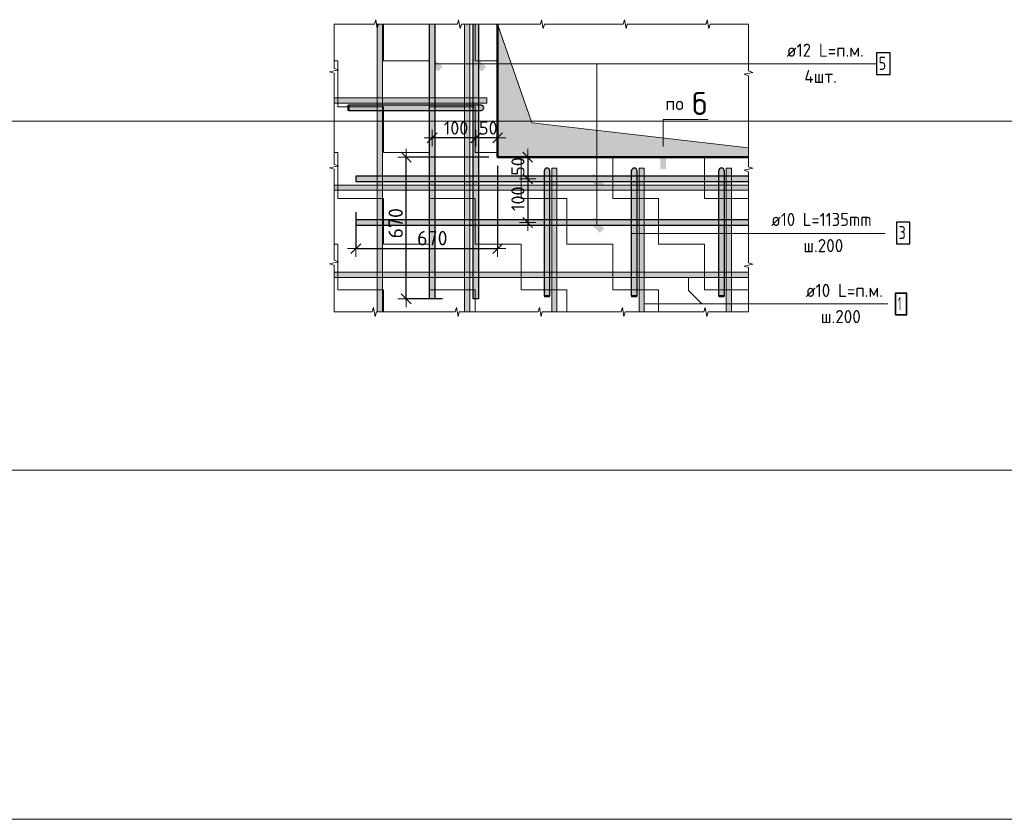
# Model space of a CAD drawing. Header units: metres. Extents: x -38 to 107, y -15 to 21.
# Tile 82 of 89: x 73.09 to 75.34, y 6.87 to 8.7. Entities that reach past the tile are written whole.
import ezdxf

# ---------------------------------------------------------------- set-up
doc = ezdxf.new("R2010")
doc.units = ezdxf.units.M
doc.header["$PDMODE"] = 65
doc.layers.add('XR$4$_3898', color=7, linetype='Continuous')
for name, color, linetype, lineweight in [('XR$4$Арм. стержнями нижней зоны', 180, 'Continuous', 35), ('XR$4$Арм.стержн. Арматура края', 96, 'Continuous', 35), ('XR$4$Арм.стержн. Доп. арматура', 180, 'Continuous', 35), ('XR$4$Размерная линия_ общее', 7, 'Continuous', 13)]:
    doc.layers.add(name, color=color, linetype=linetype, lineweight=lineweight)
doc.styles.add('ISOCPEUR', font='txt')
doc.dimstyles.new('DIMSTYLE_12', dxfattribs={"dimtxt": 0.033, "dimasz": 0.0375, "dimexe": 0, "dimexo": 0, "dimgap": 0.0165, "dimtad": 2, "dimdec": 0, "dimlfac": 1000, "dimrnd": 1, "dimzin": 12, "dimdsep": 46, "dimtxsty": 'ISOCPEUR', "dimblk1": 'ALL_ML_STRICH', "dimblk2": 'ALL_ML_STRICH', "dimsah": 1, "dimcen": 0, "dimclrd": 7, "dimclre": 256, "dimclrt": 7, "dimadec": 0, "dimazin": 0, "dimtfac": 1, "dimtdec": 0, "dimtix": 1, "dimtmove": 2, "dimatfit": 3, "dimfxl": 0, "dimtzin": 0, "dimlwd": 0, "dimlwe": -3, "dimarcsym": 0})
doc.dimstyles.new('DIMSTYLE_21', dxfattribs={"dimtxt": 0.03, "dimasz": 0.0375, "dimexe": 0, "dimexo": 1e-06, "dimgap": 0.015, "dimtad": 2, "dimdec": 0, "dimlfac": 1000, "dimrnd": 1, "dimzin": 12, "dimdsep": 46, "dimtxsty": 'ISOCPEUR', "dimblk1": 'ALL_ML_STRICH', "dimblk2": 'ALL_ML_STRICH', "dimsah": 1, "dimcen": 0, "dimse1": 1, "dimse2": 1, "dimclrd": 7, "dimclre": 256, "dimclrt": 7, "dimadec": 0, "dimazin": 0, "dimtfac": 1, "dimtdec": 0, "dimtix": 1, "dimtmove": 2, "dimatfit": 3, "dimfxl": 0, "dimtvp": 1.2, "dimtzin": 0, "dimlwd": 0, "dimlwe": -3, "dimarcsym": 0})
doc.dimstyles.new('DIMSTYLE_22', dxfattribs={"dimtxt": 0.03, "dimasz": 0.0375, "dimexe": 0, "dimexo": 1e-06, "dimgap": 0.015, "dimtad": 2, "dimdec": 0, "dimlfac": 1000, "dimrnd": 1, "dimzin": 12, "dimdsep": 46, "dimtxsty": 'ISOCPEUR', "dimblk1": 'ALL_ML_STRICH', "dimblk2": 'ALL_ML_STRICH', "dimsah": 1, "dimcen": 0, "dimse1": 1, "dimse2": 1, "dimclrd": 7, "dimclre": 256, "dimclrt": 7, "dimadec": 0, "dimazin": 0, "dimtfac": 1, "dimtdec": 0, "dimtix": 1, "dimtmove": 2, "dimatfit": 3, "dimfxl": 0, "dimtzin": 0, "dimlwd": 0, "dimlwe": -3, "dimarcsym": 0})
doc.dimstyles.new('DIMSTYLE_23', dxfattribs={"dimtxt": 0.03, "dimasz": 0.0375, "dimexe": 0, "dimexo": 1e-06, "dimgap": 0.015, "dimtad": 2, "dimdec": 0, "dimlfac": 1000, "dimrnd": 1, "dimzin": 12, "dimdsep": 46, "dimtxsty": 'ISOCPEUR', "dimblk1": 'ALL_ML_STRICH', "dimblk2": 'ALL_ML_STRICH', "dimsah": 1, "dimcen": 0, "dimse1": 1, "dimse2": 1, "dimclrd": 7, "dimclre": 256, "dimclrt": 7, "dimadec": 0, "dimazin": 0, "dimtfac": 1, "dimtdec": 0, "dimtix": 1, "dimtmove": 2, "dimatfit": 3, "dimfxl": 0, "dimtvp": 1.2, "dimtzin": 0, "dimlwd": 0, "dimlwe": -3, "dimarcsym": 0})
doc.dimstyles.new('DIMSTYLE_24', dxfattribs={"dimtxt": 0.03, "dimasz": 0.0375, "dimexe": 0, "dimexo": 1e-06, "dimgap": 0.015, "dimtad": 2, "dimdec": 0, "dimlfac": 1000, "dimrnd": 1, "dimzin": 12, "dimdsep": 46, "dimtxsty": 'ISOCPEUR', "dimblk1": 'ALL_ML_STRICH', "dimblk2": 'ALL_ML_STRICH', "dimsah": 1, "dimcen": 0, "dimse1": 1, "dimse2": 1, "dimclrd": 7, "dimclre": 256, "dimclrt": 7, "dimadec": 0, "dimazin": 0, "dimtfac": 1, "dimtdec": 0, "dimtix": 1, "dimtmove": 2, "dimatfit": 3, "dimfxl": 0, "dimtzin": 0, "dimlwd": 0, "dimlwe": -3, "dimarcsym": 0})

# ---------------------------------------------------------------- blocks, each defined once
blk = doc.blocks.new('СЛОЖНЫЙ_ОБЪЕКТ_12')
at = {"linetype": 'Continuous', "lineweight": 13, "transparency": 33554687}
blk.add_hatch(color=7, dxfattribs=at).paths.add_polyline_path([(74.1174, 8.0346), (74.1174, 8.6946), (74.1054, 8.6946), (74.1054, 8.0346)])
at = {"color": 7, "linetype": 'Continuous', "lineweight": 13, "transparency": 33554687}
blk.add_lwpolyline([(74.1174, 8.0346), (74.1174, 8.6946), (74.1054, 8.6946), (74.1054, 8.0346), (74.1174, 8.0346)], close=True, dxfattribs=at)
blk = doc.blocks.new('СЛОЖНЫЙ_ОБЪЕКТ_13')
at = {"linetype": 'Continuous', "lineweight": 13, "transparency": 33554687}
blk.add_hatch(color=7, dxfattribs=at).paths.add_polyline_path([(73.9174, 8.0346), (73.9174, 8.6946), (73.9054, 8.6946), (73.9054, 8.0346)])
at = {"color": 7, "linetype": 'Continuous', "lineweight": 13, "transparency": 33554687}
blk.add_lwpolyline([(73.9174, 8.0346), (73.9174, 8.6946), (73.9054, 8.6946), (73.9054, 8.0346), (73.9174, 8.0346)], close=True, dxfattribs=at)
blk = doc.blocks.new('ЭЛЕМЕНТ_УЗОРА_6')
at = {"color": 7, "linetype": 'Continuous', "lineweight": 13, "transparency": 33554687}
for p, q in [((73.8064, 8.6946), (73.8064, 8.6946)), ((74.7564, 8.6946), (74.7564, 8.6946)), ((73.8064, 8.0346), (73.8064, 8.0346)), ((74.7564, 8.0346), (74.7564, 8.0346)), ((74.7564, 8.0346), (74.7564, 8.0346))]:
    blk.add_line(p, q, dxfattribs=at)
for points in [[(73.8064, 8.4746), (73.8064, 8.5822), (73.7964, 8.5853), (73.8164, 8.5894), (73.8064, 8.593), (73.8064, 8.6946), (73.8064, 8.6946)], [(73.8064, 8.6946), (73.8993, 8.6946), (73.9019, 8.7046), (73.9056, 8.6846), (73.9086, 8.6946), (73.9964, 8.6946)], [(73.9964, 8.6946), (74.0893, 8.6946), (74.0919, 8.7046), (74.0956, 8.6846), (74.0986, 8.6946), (74.1864, 8.6946)], [(74.1864, 8.6946), (74.2793, 8.6946), (74.2819, 8.7046), (74.2856, 8.6846), (74.2886, 8.6946), (74.3764, 8.6946)], [(74.3764, 8.6946), (74.4693, 8.6946), (74.4719, 8.7046), (74.4756, 8.6846), (74.4786, 8.6946), (74.5664, 8.6946)], [(74.5664, 8.6946), (74.6593, 8.6946), (74.6619, 8.7046), (74.6656, 8.6846), (74.6686, 8.6946), (74.7564, 8.6946)], [(74.7564, 8.6946), (74.7564, 8.6946), (74.7564, 8.587), (74.7664, 8.5839), (74.7464, 8.5798), (74.7564, 8.5762), (74.7564, 8.4746)], [(73.8064, 8.2546), (73.8064, 8.3622), (73.7964, 8.3653), (73.8164, 8.3694), (73.8064, 8.373), (73.8064, 8.4746)], [(74.7564, 8.4746), (74.7564, 8.367), (74.7664, 8.3639), (74.7464, 8.3598), (74.7564, 8.3562), (74.7564, 8.2546)], [(73.8064, 8.0346), (73.8064, 8.0346), (73.8064, 8.1422), (73.7964, 8.1453), (73.8164, 8.1494), (73.8064, 8.153), (73.8064, 8.2546)], [(74.7564, 8.2546), (74.7564, 8.147), (74.7664, 8.1439), (74.7464, 8.1398), (74.7564, 8.1362), (74.7564, 8.0346)], [(73.9964, 8.0346), (73.9035, 8.0346), (73.9008, 8.0246), (73.8972, 8.0446), (73.8942, 8.0346), (73.8064, 8.0346)], [(74.1864, 8.0346), (74.0935, 8.0346), (74.0908, 8.0246), (74.0872, 8.0446), (74.0842, 8.0346), (73.9964, 8.0346)], [(74.3764, 8.0346), (74.2835, 8.0346), (74.2808, 8.0246), (74.2772, 8.0446), (74.2742, 8.0346), (74.1864, 8.0346)], [(74.5664, 8.0346), (74.4735, 8.0346), (74.4708, 8.0246), (74.4672, 8.0446), (74.4642, 8.0346), (74.3764, 8.0346)], [(74.7564, 8.0346), (74.6635, 8.0346), (74.6608, 8.0246), (74.6572, 8.0446), (74.6542, 8.0346), (74.5664, 8.0346)]]:
    blk.add_lwpolyline(points, dxfattribs=at)
blk = doc.blocks.new('СЛОЖНЫЙ_ОБЪЕКТ_14')
at = {"linetype": 'Continuous', "lineweight": 13, "transparency": 33554687}
blk.add_hatch(color=7, dxfattribs=at).paths.add_polyline_path([(73.8064, 8.3256), (74.7564, 8.3256), (74.7564, 8.3136), (73.8064, 8.3136)], flags=16)
at = {"color": 7, "linetype": 'Continuous', "lineweight": 13, "transparency": 33554687}
blk.add_lwpolyline([(73.8064, 8.3256), (74.7564, 8.3256), (74.7564, 8.3136), (73.8064, 8.3136), (73.8064, 8.3256)], close=True, dxfattribs=at)
blk = doc.blocks.new('СЛОЖНЫЙ_ОБЪЕКТ_15')
at = {"linetype": 'Continuous', "lineweight": 13, "transparency": 33554687}
blk.add_hatch(color=7, dxfattribs=at).paths.add_polyline_path([(73.8064, 8.1256), (74.7564, 8.1256), (74.7564, 8.1136), (73.8064, 8.1136)], flags=16)
at = {"color": 7, "linetype": 'Continuous', "lineweight": 13, "transparency": 33554687}
blk.add_lwpolyline([(73.8064, 8.1256), (74.7564, 8.1256), (74.7564, 8.1136), (73.8064, 8.1136), (73.8064, 8.1256)], close=True, dxfattribs=at)
blk = doc.blocks.new('СЛОЖНЫЙ_ОБЪЕКТ_16')
at = {"linetype": 'Continuous', "lineweight": 25, "transparency": 33554687}
blk.add_hatch(color=8, dxfattribs=at).paths.add_polyline_path([(73.8564, 8.3336), (74.7564, 8.3336), (74.7564, 8.3456), (73.8564, 8.3456)])
at = {"color": 7, "linetype": 'Continuous', "lineweight": 25, "transparency": 33554687}
blk.add_line((73.8564, 8.3336), (74.7564, 8.3336), dxfattribs=at)
blk.add_lwpolyline([(74.7564, 8.3456), (73.8564, 8.3456), (73.8564, 8.3336)], dxfattribs=at)
blk = doc.blocks.new('СЛОЖНЫЙ_ОБЪЕКТ_17')
at = {"linetype": 'Continuous', "lineweight": 25, "true_color": 0x5f5f5f, "transparency": 33554687}
blk.add_hatch(color=251, dxfattribs=at).paths.add_polyline_path([(74.1254, 8.0646), (74.1254, 8.6946), (74.1374, 8.6946), (74.1374, 8.0646)], flags=16)
at = {"color": 7, "linetype": 'Continuous', "lineweight": 25, "transparency": 33554687}
blk.add_line((74.1254, 8.0646), (74.1254, 8.6946), dxfattribs=at)
blk.add_lwpolyline([(74.1374, 8.6946), (74.1374, 8.0646), (74.1254, 8.0646)], dxfattribs=at)
blk = doc.blocks.new('СЛОЖНЫЙ_ОБЪЕКТ_18')
at = {"linetype": 'Continuous', "lineweight": 13, "true_color": 0xc5c5c5, "transparency": 33554687}
for points in [[(73.8404, 8.4966), (73.8404, 8.5086), (73.8384, 8.5086), (73.8384, 8.4966)], [(74.1458, 8.4971), (74.1469, 8.4977), (74.1478, 8.4986), (74.1486, 8.4996), (74.1491, 8.5007), (74.1493, 8.502), (74.1493, 8.5032), (74.1491, 8.5045), (74.1486, 8.5056), (74.1478, 8.5066), (74.1469, 8.5075), (74.1458, 8.5081), (74.1446, 8.5085), (74.1434, 8.5086), (73.8404, 8.5086), (73.8404, 8.4966), (74.1434, 8.4966), (74.1446, 8.4967)]]:
    blk.add_hatch(color=9, dxfattribs=at).paths.add_polyline_path(points)
at = {"color": 7, "linetype": 'Continuous', "lineweight": 13, "transparency": 33554687}
blk.add_lwpolyline([(73.8404, 8.4966), (73.8404, 8.5086), (73.8384, 8.5086), (73.8384, 8.4966), (73.8404, 8.4966)], close=True, dxfattribs=at)
at = {"color": 7, "linetype": 'Continuous', "lineweight": 25, "transparency": 33554687}
blk.add_lwpolyline([(74.1434, 8.5086), (73.8404, 8.5086), (73.8404, 8.4966), (74.1434, 8.4966)], dxfattribs=at)
blk.add_arc((74.1434, 8.5026), 0.006, 270, 90, dxfattribs=at)
blk = doc.blocks.new('СЛОЖНЫЙ_ОБЪЕКТ_19')
at = {"linetype": 'Continuous', "lineweight": 13, "transparency": 33554687}
blk.add_hatch(color=7, dxfattribs=at).paths.add_polyline_path([(73.8064, 8.5256), (74.1564, 8.5256), (74.1564, 8.5136), (73.8064, 8.5136)], flags=16)
at = {"color": 7, "linetype": 'Continuous', "lineweight": 13, "transparency": 33554687}
blk.add_lwpolyline([(73.8064, 8.5256), (74.1564, 8.5256), (74.1564, 8.5136), (73.8064, 8.5136), (73.8064, 8.5256)], close=True, dxfattribs=at)
blk = doc.blocks.new('СЛОЖНЫЙ_ОБЪЕКТ_20')
at = {"linetype": 'Continuous', "lineweight": 13, "true_color": 0xc5c5c5, "transparency": 33554687}
for points in [[(74.2889, 8.361), (74.2895, 8.3621), (74.2904, 8.3631), (74.2914, 8.3638), (74.2925, 8.3643), (74.2938, 8.3646), (74.295, 8.3646), (74.2962, 8.3643), (74.2974, 8.3638), (74.2984, 8.3631), (74.2992, 8.3621), (74.2999, 8.361), (74.3002, 8.3598), (74.3004, 8.3586), (74.3004, 8.0716), (74.2884, 8.0716), (74.2884, 8.3586), (74.2885, 8.3598)], [(74.2884, 8.0716), (74.3004, 8.0716), (74.3004, 8.0696), (74.2884, 8.0696)]]:
    blk.add_hatch(color=9, dxfattribs=at).paths.add_polyline_path(points, flags=16)
at = {"color": 7, "linetype": 'Continuous', "lineweight": 25, "transparency": 33554687}
blk.add_lwpolyline([(74.3004, 8.3586), (74.3004, 8.0716), (74.2884, 8.0716), (74.2884, 8.3586)], dxfattribs=at)
at = {"color": 7, "linetype": 'Continuous', "lineweight": 13, "transparency": 33554687}
blk.add_lwpolyline([(74.2884, 8.0716), (74.3004, 8.0716), (74.3004, 8.0696), (74.2884, 8.0696), (74.2884, 8.0716)], close=True, dxfattribs=at)
at = {"color": 7, "linetype": 'Continuous', "lineweight": 25, "transparency": 33554687}
blk.add_arc((74.2944, 8.3586), 0.006, 0, 180, dxfattribs=at)
blk = doc.blocks.new('СЛОЖНЫЙ_ОБЪЕКТ_21')
at = {"linetype": 'Continuous', "lineweight": 13, "true_color": 0xc5c5c5, "transparency": 33554687}
for points in [[(74.4889, 8.361), (74.4895, 8.3621), (74.4904, 8.3631), (74.4914, 8.3638), (74.4925, 8.3643), (74.4938, 8.3646), (74.495, 8.3646), (74.4962, 8.3643), (74.4974, 8.3638), (74.4984, 8.3631), (74.4992, 8.3621), (74.4999, 8.361), (74.5002, 8.3598), (74.5004, 8.3586), (74.5004, 8.0716), (74.4884, 8.0716), (74.4884, 8.3586), (74.4885, 8.3598)], [(74.4884, 8.0716), (74.5004, 8.0716), (74.5004, 8.0696), (74.4884, 8.0696)]]:
    blk.add_hatch(color=9, dxfattribs=at).paths.add_polyline_path(points, flags=16)
at = {"color": 7, "linetype": 'Continuous', "lineweight": 25, "transparency": 33554687}
blk.add_lwpolyline([(74.5004, 8.3586), (74.5004, 8.0716), (74.4884, 8.0716), (74.4884, 8.3586)], dxfattribs=at)
at = {"color": 7, "linetype": 'Continuous', "lineweight": 13, "transparency": 33554687}
blk.add_lwpolyline([(74.4884, 8.0716), (74.5004, 8.0716), (74.5004, 8.0696), (74.4884, 8.0696), (74.4884, 8.0716)], close=True, dxfattribs=at)
at = {"color": 7, "linetype": 'Continuous', "lineweight": 25, "transparency": 33554687}
blk.add_arc((74.4944, 8.3586), 0.006, 0, 180, dxfattribs=at)
blk = doc.blocks.new('СЛОЖНЫЙ_ОБЪЕКТ_22')
at = {"linetype": 'Continuous', "lineweight": 13, "transparency": 33554687}
blk.add_hatch(color=7, dxfattribs=at).paths.add_polyline_path([(74.3174, 8.0346), (74.3174, 8.3646), (74.3054, 8.3646), (74.3054, 8.0346)])
at = {"color": 7, "linetype": 'Continuous', "lineweight": 13, "transparency": 33554687}
blk.add_lwpolyline([(74.3174, 8.0346), (74.3174, 8.3646), (74.3054, 8.3646), (74.3054, 8.0346), (74.3174, 8.0346)], close=True, dxfattribs=at)
blk = doc.blocks.new('СЛОЖНЫЙ_ОБЪЕКТ_23')
at = {"linetype": 'Continuous', "lineweight": 13, "transparency": 33554687}
blk.add_hatch(color=7, dxfattribs=at).paths.add_polyline_path([(74.5174, 8.0346), (74.5174, 8.3646), (74.5054, 8.3646), (74.5054, 8.0346)])
at = {"color": 7, "linetype": 'Continuous', "lineweight": 13, "transparency": 33554687}
blk.add_lwpolyline([(74.5174, 8.0346), (74.5174, 8.3646), (74.5054, 8.3646), (74.5054, 8.0346), (74.5174, 8.0346)], close=True, dxfattribs=at)
blk = doc.blocks.new('СЛОЖНЫЙ_ОБЪЕКТ_24')
at = {"linetype": 'Continuous', "lineweight": 13, "true_color": 0xc5c5c5, "transparency": 33554687}
for points in [[(74.6889, 8.361), (74.6895, 8.3621), (74.6904, 8.3631), (74.6914, 8.3638), (74.6925, 8.3643), (74.6938, 8.3646), (74.695, 8.3646), (74.6962, 8.3643), (74.6974, 8.3638), (74.6984, 8.3631), (74.6992, 8.3621), (74.6999, 8.361), (74.7002, 8.3598), (74.7004, 8.3586), (74.7004, 8.0716), (74.6884, 8.0716), (74.6884, 8.3586), (74.6885, 8.3598)], [(74.6884, 8.0716), (74.7004, 8.0716), (74.7004, 8.0696), (74.6884, 8.0696)]]:
    blk.add_hatch(color=9, dxfattribs=at).paths.add_polyline_path(points, flags=16)
at = {"color": 7, "linetype": 'Continuous', "lineweight": 25, "transparency": 33554687}
blk.add_lwpolyline([(74.7004, 8.3586), (74.7004, 8.0716), (74.6884, 8.0716), (74.6884, 8.3586)], dxfattribs=at)
at = {"color": 7, "linetype": 'Continuous', "lineweight": 13, "transparency": 33554687}
blk.add_lwpolyline([(74.6884, 8.0716), (74.7004, 8.0716), (74.7004, 8.0696), (74.6884, 8.0696), (74.6884, 8.0716)], close=True, dxfattribs=at)
at = {"color": 7, "linetype": 'Continuous', "lineweight": 25, "transparency": 33554687}
blk.add_arc((74.6944, 8.3586), 0.006, 0, 180, dxfattribs=at)
blk = doc.blocks.new('СЛОЖНЫЙ_ОБЪЕКТ_25')
at = {"linetype": 'Continuous', "lineweight": 13, "transparency": 33554687}
blk.add_hatch(color=7, dxfattribs=at).paths.add_polyline_path([(74.7174, 8.0346), (74.7174, 8.3646), (74.7054, 8.3646), (74.7054, 8.0346)])
at = {"color": 7, "linetype": 'Continuous', "lineweight": 13, "transparency": 33554687}
blk.add_lwpolyline([(74.7174, 8.0346), (74.7174, 8.3646), (74.7054, 8.3646), (74.7054, 8.0346), (74.7174, 8.0346)], close=True, dxfattribs=at)
blk = doc.blocks.new('СЛОЖНЫЙ_ОБЪЕКТ_26')
at = {"linetype": 'Continuous', "lineweight": 25, "true_color": 0x5f5f5f, "transparency": 33554687}
blk.add_hatch(color=251, dxfattribs=at).paths.add_polyline_path([(74.0254, 8.0646), (74.0254, 8.6946), (74.0374, 8.6946), (74.0374, 8.0646)], flags=16)
at = {"color": 7, "linetype": 'Continuous', "lineweight": 25, "transparency": 33554687}
blk.add_line((74.0254, 8.0646), (74.0254, 8.6946), dxfattribs=at)
blk.add_lwpolyline([(74.0374, 8.6946), (74.0374, 8.0646), (74.0254, 8.0646)], dxfattribs=at)
blk = doc.blocks.new('СЛОЖНЫЙ_ОБЪЕКТ_27')
at = {"linetype": 'Continuous', "lineweight": 25, "transparency": 33554687}
blk.add_hatch(color=8, dxfattribs=at).paths.add_polyline_path([(73.8564, 8.2336), (74.7564, 8.2336), (74.7564, 8.2456), (73.8564, 8.2456)])
at = {"color": 7, "linetype": 'Continuous', "lineweight": 25, "transparency": 33554687}
blk.add_line((73.8564, 8.2336), (74.7564, 8.2336), dxfattribs=at)
blk.add_lwpolyline([(74.7564, 8.2456), (73.8564, 8.2456), (73.8564, 8.2336)], dxfattribs=at)
blk = doc.blocks.new('ALL_ML_STRICH')
at = {"color": 0, "linetype": 'ByBlock', "lineweight": -2}
for p, q in [((-1, 0), (0.5, 0)), ((-0.3, -0.3), (0.3, 0.3)), ((0, -0.5), (0, 0.5))]:
    blk.add_line(p, q, dxfattribs=at)
blk = doc.blocks.new('*D487')
at = {"layer": 'DEFPOINTS', "color": 7, "linetype": 'Continuous', "lineweight": 13, "transparency": 33554687}
for p in [(74.2236, 8.3896), (74.2503, 8.3896), (74.2214, 8.3396)]:
    blk.add_point(p, dxfattribs=at)
at = {"layer": 'XR$4$Размерная линия_ общее', "color": 7, "linetype": 'Continuous', "lineweight": -2, "transparency": 33554687}
blk.add_line((74.2503, 8.3896), (74.2503, 8.3396), dxfattribs=at)
at = {"layer": 'XR$4$Размерная линия_ общее', "color": 7, "linetype": 'Continuous', "lineweight": 13, "transparency": 33554687, "xscale": 0.0375, "yscale": 0.0375, "zscale": 0.0375}
for p, rotation in [((74.2503, 8.3896), 90), ((74.2503, 8.3396), 270)]:
    blk.add_blockref('ALL_ML_STRICH', p, dxfattribs=dict(at, rotation=rotation))
at = {"layer": 'XR$4$Размерная линия_ общее', "color": 7, "linetype": 'Continuous', "lineweight": 13, "transparency": 33554687, "insert": (74.2278, 8.3682), "char_height": 0.03, "width": 0.06, "attachment_point": 5, "rotation": 90, "style": 'ISOCPEUR'}
blk.add_mtext('\\A1;{50}', dxfattribs=at)
blk = doc.blocks.new('*D488')
at = {"layer": 'DEFPOINTS', "color": 7, "linetype": 'Continuous', "lineweight": 13, "transparency": 33554687}
for p in [(74.2214, 8.3396), (74.2503, 8.3396), (74.2236, 8.2396)]:
    blk.add_point(p, dxfattribs=at)
at = {"layer": 'XR$4$Размерная линия_ общее', "color": 7, "linetype": 'Continuous', "lineweight": -2, "transparency": 33554687}
blk.add_line((74.2503, 8.3396), (74.2503, 8.2396), dxfattribs=at)
at = {"layer": 'XR$4$Размерная линия_ общее', "color": 7, "linetype": 'Continuous', "lineweight": 13, "transparency": 33554687, "xscale": 0.0375, "yscale": 0.0375, "zscale": 0.0375}
for p, rotation in [((74.2503, 8.3396), 90), ((74.2503, 8.2396), 270)]:
    blk.add_blockref('ALL_ML_STRICH', p, dxfattribs=dict(at, rotation=rotation))
at = {"layer": 'XR$4$Размерная линия_ общее', "color": 7, "linetype": 'Continuous', "lineweight": 13, "transparency": 33554687, "insert": (74.2278, 8.2941), "char_height": 0.03, "width": 0.09, "attachment_point": 5, "rotation": 90, "style": 'ISOCPEUR'}
blk.add_mtext('\\A1;{100}', dxfattribs=at)
blk = doc.blocks.new('*D489')
at = {"layer": 'DEFPOINTS', "color": 7, "linetype": 'Continuous', "lineweight": 13, "transparency": 33554687}
for p in [(74.1314, 8.4706), (74.1814, 8.4729), (74.1814, 8.4337)]:
    blk.add_point(p, dxfattribs=at)
at = {"layer": 'XR$4$Размерная линия_ общее', "color": 7, "linetype": 'Continuous', "lineweight": -2, "transparency": 33554687}
blk.add_line((74.1814, 8.4337), (74.1314, 8.4337), dxfattribs=at)
at = {"layer": 'XR$4$Размерная линия_ общее', "color": 7, "linetype": 'Continuous', "lineweight": 13, "transparency": 33554687, "xscale": 0.0375, "yscale": 0.0375, "zscale": 0.0375}
for p, rotation in [((74.1314, 8.4337), 180), ((74.1814, 8.4337), 360)]:
    blk.add_blockref('ALL_ML_STRICH', p, dxfattribs=dict(at, rotation=rotation))
at = {"layer": 'XR$4$Размерная линия_ общее', "color": 7, "linetype": 'Continuous', "lineweight": 13, "transparency": 33554687, "insert": (74.16, 8.4562), "char_height": 0.03, "width": 0.06, "attachment_point": 5, "style": 'ISOCPEUR'}
blk.add_mtext('\\A1;{50}', dxfattribs=at)
blk = doc.blocks.new('*D490')
at = {"layer": 'DEFPOINTS', "color": 7, "linetype": 'Continuous', "lineweight": 13, "transparency": 33554687}
for p in [(74.0314, 8.4695), (74.1314, 8.4706), (74.1314, 8.4337)]:
    blk.add_point(p, dxfattribs=at)
at = {"layer": 'XR$4$Размерная линия_ общее', "color": 7, "linetype": 'Continuous', "lineweight": -2, "transparency": 33554687}
blk.add_line((74.1314, 8.4337), (74.0314, 8.4337), dxfattribs=at)
at = {"layer": 'XR$4$Размерная линия_ общее', "color": 7, "linetype": 'Continuous', "lineweight": 13, "transparency": 33554687, "xscale": 0.0375, "yscale": 0.0375, "zscale": 0.0375}
for p, rotation in [((74.0314, 8.4337), 180), ((74.1314, 8.4337), 360)]:
    blk.add_blockref('ALL_ML_STRICH', p, dxfattribs=dict(at, rotation=rotation))
at = {"layer": 'XR$4$Размерная линия_ общее', "color": 7, "linetype": 'Continuous', "lineweight": 13, "transparency": 33554687, "insert": (74.0859, 8.4562), "char_height": 0.03, "width": 0.09, "attachment_point": 5, "style": 'ISOCPEUR'}
blk.add_mtext('\\A1;{100}', dxfattribs=at)
blk = doc.blocks.new('*D521')
at = {"layer": 'DEFPOINTS', "color": 7, "linetype": 'Continuous', "lineweight": 13, "transparency": 33554687}
for p in [(74.1814, 8.3896), (73.9717, 8.0646), (74.0754, 8.0646)]:
    blk.add_point(p, dxfattribs=at)
at = {"layer": 'XR$4$Размерная линия_ общее', "color": 253, "linetype": 'Continuous', "lineweight": -2, "true_color": 0xa0a0a0, "transparency": 33554687}
for p, q in [((74.1614, 8.3896), (73.9717, 8.3896)), ((74.0554, 8.0646), (73.9717, 8.0646))]:
    blk.add_line(p, q, dxfattribs=at)
at = {"layer": 'XR$4$Размерная линия_ общее', "color": 7, "linetype": 'Continuous', "lineweight": -2, "transparency": 33554687}
blk.add_line((73.9717, 8.0646), (73.9717, 8.3896), dxfattribs=at)
at = {"layer": 'XR$4$Размерная линия_ общее', "color": 7, "linetype": 'Continuous', "lineweight": 13, "transparency": 33554687, "xscale": 0.0375, "yscale": 0.0375, "zscale": 0.0375}
for p, rotation in [((73.9717, 8.3896), 90), ((73.9717, 8.0646), 270)]:
    blk.add_blockref('ALL_ML_STRICH', p, dxfattribs=dict(at, rotation=rotation))
at = {"layer": 'XR$4$Размерная линия_ общее', "color": 7, "linetype": 'Continuous', "lineweight": 13, "transparency": 33554687, "insert": (73.9312, 8.2031), "char_height": 0.033, "width": 0.00165, "attachment_point": 1, "rotation": 90, "line_spacing_factor": 0.60241, "style": 'ISOCPEUR'}
blk.add_mtext('670', dxfattribs=at)
blk = doc.blocks.new('*D522')
at = {"layer": 'DEFPOINTS', "color": 7, "linetype": 'Continuous', "lineweight": 13, "transparency": 33554687}
for p in [(74.1814, 8.3896), (73.8564, 8.2836), (73.8564, 8.1799)]:
    blk.add_point(p, dxfattribs=at)
at = {"layer": 'XR$4$Размерная линия_ общее', "color": 253, "linetype": 'Continuous', "lineweight": -2, "true_color": 0xa0a0a0, "transparency": 33554687}
for p, q in [((74.1814, 8.3696), (74.1814, 8.1799)), ((73.8564, 8.2636), (73.8564, 8.1799))]:
    blk.add_line(p, q, dxfattribs=at)
at = {"layer": 'XR$4$Размерная линия_ общее', "color": 7, "linetype": 'Continuous', "lineweight": -2, "transparency": 33554687}
blk.add_line((73.8564, 8.1799), (74.1814, 8.1799), dxfattribs=at)
at = {"layer": 'XR$4$Размерная линия_ общее', "color": 7, "linetype": 'Continuous', "lineweight": 13, "transparency": 33554687, "xscale": 0.0375, "yscale": 0.0375, "zscale": 0.0375, "rotation": 180}
blk.add_blockref('ALL_ML_STRICH', (73.8564, 8.1799), dxfattribs=at)
at = {"layer": 'XR$4$Размерная линия_ общее', "color": 7, "linetype": 'Continuous', "lineweight": 13, "transparency": 33554687, "xscale": 0.0375, "yscale": 0.0375, "zscale": 0.0375}
blk.add_blockref('ALL_ML_STRICH', (74.1814, 8.1799), dxfattribs=at)
at = {"layer": 'XR$4$Размерная линия_ общее', "color": 7, "linetype": 'Continuous', "lineweight": 13, "transparency": 33554687, "insert": (73.9969, 8.2204), "char_height": 0.033, "width": 0.00165, "attachment_point": 1, "line_spacing_factor": 0.60241, "style": 'ISOCPEUR'}
blk.add_mtext('670', dxfattribs=at)

msp = doc.modelspace()

# ---------------------------------------------------------------- hatches: boundary and pattern name
at = {"linetype": 'Continuous', "lineweight": 13, "transparency": 33554687}
h = msp.add_hatch(dxfattribs=at)
h.set_pattern_fill('____', scale=0.105, style=0, pattern_type=2)
h.set_pattern_definition([(0, (0.21, 0.21), (0.105, 0.105), [0.105, -0.105]), (90, (0.21, 0.21), (-0.105, 0.105), [0.105, -0.105])])
h.paths.add_polyline_path([(73.8064, 8.6946), (73.8064, 8.0346), (74.7564, 8.0346), (74.7564, 8.3896), (74.1814, 8.3896), (74.1814, 8.6946)], flags=0)
at = {"linetype": 'Continuous', "lineweight": 13, "true_color": 0x696969, "transparency": 33554687}
msp.add_hatch(color=251, dxfattribs=at).paths.add_polyline_path([(74.7564, 8.4106), (74.2596, 8.4678), (74.1814, 8.6946), (74.1814, 8.3896), (74.7564, 8.3896)])
at = {"linetype": 'Continuous', "lineweight": 25, "true_color": 0x000000, "transparency": 33554687}
for points in [[(74.0551, 8.5965), (74.0303, 8.6212), (74.0197, 8.6106), (74.0445, 8.5859)], [(74.1551, 8.5965), (74.1303, 8.6212), (74.1197, 8.6106), (74.1445, 8.5859)], [(74.4014, 8.3513), (74.3908, 8.3407), (74.4155, 8.3159), (74.4261, 8.3265)], [(74.4014, 8.2513), (74.3908, 8.2407), (74.4155, 8.2159), (74.4261, 8.2265)]]:
    msp.add_hatch(color=18, dxfattribs=at).paths.add_polyline_path(points)
msp.add_hatch(color=18, dxfattribs=at).paths.add_polyline_path([(74.5669, 8.4111), (74.5669, 8.4107), (74.5669, 8.3619), (74.5544, 8.3619), (74.5544, 8.4107), (74.5544, 8.4111), (74.5545, 8.4114), (74.5546, 8.4118), (74.5548, 8.4122), (74.555, 8.4125), (74.5552, 8.4128), (74.5555, 8.413), (74.5559, 8.4132), (74.5562, 8.4134), (74.5566, 8.4135), (74.5569, 8.4136), (74.5573, 8.4136), (74.564, 8.4136), (74.5644, 8.4136), (74.5648, 8.4135), (74.5651, 8.4134), (74.5655, 8.4132), (74.5658, 8.413), (74.5661, 8.4128), (74.5663, 8.4125), (74.5665, 8.4122), (74.5667, 8.4118), (74.5668, 8.4114)], flags=16)

# ---------------------------------------------------------------- linework, layer by layer
at = {"color": 7, "linetype": 'Continuous', "lineweight": 13, "transparency": 33554687}
for p, q in [((74.0374, 8.6036), (75.0477, 8.6036)), ((74.4084, 8.2336), (74.4084, 8.6036)), ((86.4198, 8.4717), (67.9198, 8.4717)), ((74.5174, 8.0534), (75.0757, 8.0534)), ((86.4198, 7.6717), (67.9198, 7.6717)), ((86.4198, 6.8717), (67.9198, 6.8717))]:
    msp.add_line(p, q, dxfattribs=at)
for points in [[(74.7564, 8.4106), (74.2596, 8.4678), (74.1814, 8.6946)], [(74.5607, 8.4136), (74.5607, 8.4756), (74.6635, 8.4756)], [(75.0692, 8.2143), (74.6603, 8.2143), (74.4884, 8.2143)], [(74.649, 8.0534), (74.6186, 8.0838), (74.6186, 8.1136)]]:
    msp.add_lwpolyline(points, dxfattribs=at)
at = {"layer": 'XR$4$_3898', "color": 7, "linetype": 'Continuous', "lineweight": 50, "transparency": 33554687}
msp.add_lwpolyline([(74.7564, 8.3896), (74.1814, 8.3896), (74.1814, 8.6946)], dxfattribs=at)
at = {"layer": 'XR$4$Арм. стержнями нижней зоны', "color": 7, "linetype": 'Continuous', "lineweight": 35, "transparency": 33554687}
msp.add_lwpolyline([(75.0935, 8.028), (75.1185, 8.028), (75.1185, 8.078), (75.0935, 8.078), (75.0935, 8.028)], dxfattribs=at)
at = {"layer": 'XR$4$Арм.стержн. Арматура края', "color": 7, "linetype": 'Continuous', "lineweight": 25, "transparency": 33554687}
msp.add_lwpolyline([(75.0953, 8.1907), (75.1263, 8.1907), (75.1263, 8.2407), (75.0953, 8.2407), (75.0953, 8.1907)], dxfattribs=at)
at = {"layer": 'XR$4$Арм.стержн. Доп. арматура', "color": 7, "linetype": 'Continuous', "lineweight": 25, "transparency": 33554687}
msp.add_lwpolyline([(75.0497, 8.5786), (75.0807, 8.5786), (75.0807, 8.6286), (75.0497, 8.6286), (75.0497, 8.5786)], dxfattribs=at)

# ---------------------------------------------------------------- block references
at = {"color": 7, "linetype": 'Continuous', "lineweight": 13, "transparency": 33554687}
for name in ['ЭЛЕМЕНТ_УЗОРА_6', 'СЛОЖНЫЙ_ОБЪЕКТ_13', 'СЛОЖНЫЙ_ОБЪЕКТ_12', 'СЛОЖНЫЙ_ОБЪЕКТ_19', 'СЛОЖНЫЙ_ОБЪЕКТ_18', 'СЛОЖНЫЙ_ОБЪЕКТ_20', 'СЛОЖНЫЙ_ОБЪЕКТ_22', 'СЛОЖНЫЙ_ОБЪЕКТ_21', 'СЛОЖНЫЙ_ОБЪЕКТ_23', 'СЛОЖНЫЙ_ОБЪЕКТ_24', 'СЛОЖНЫЙ_ОБЪЕКТ_25', 'СЛОЖНЫЙ_ОБЪЕКТ_14', 'СЛОЖНЫЙ_ОБЪЕКТ_15']:
    msp.add_blockref(name, (0, 0), dxfattribs=at)
at = {"color": 7, "linetype": 'Continuous', "lineweight": 25, "transparency": 33554687}
for name in ['СЛОЖНЫЙ_ОБЪЕКТ_26', 'СЛОЖНЫЙ_ОБЪЕКТ_17', 'СЛОЖНЫЙ_ОБЪЕКТ_16', 'СЛОЖНЫЙ_ОБЪЕКТ_27']:
    msp.add_blockref(name, (0, 0), dxfattribs=at)

# ---------------------------------------------------------------- texts
at = {"color": 7, "linetype": 'Continuous', "lineweight": 13, "transparency": 33554687, "insert": (74.6135, 8.5124), "char_height": 0.03, "width": 0.113724, "attachment_point": 5, "style": 'ISOCPEUR'}
msp.add_mtext('\\A1;{\\fISOCPEUR|i0|b0;\\H0.030000;\\W1.000000;\\C7;по \\H0.052500;б}\\P', dxfattribs=at)
at = {"layer": 'XR$4$Арм. стержнями нижней зоны', "color": 7, "linetype": 'Continuous', "lineweight": 25, "transparency": 33554687, "char_height": 0.03, "attachment_point": 7, "style": 'ISOCPEUR'}
for s, insert, width in [('\\W0.94;ø10 L=п.м.', (74.8875, 8.069), 0.199983), ('\\W0.56;1', (75.0985, 8.039), 0.023333), ('\\W0.95;ш.200 ', (74.922, 8.009), 0.1312)]:
    msp.add_mtext(s, dxfattribs=dict(at, insert=insert, width=width))
at = {"layer": 'XR$4$Арм.стержн. Арматура края', "color": 7, "linetype": 'Continuous', "lineweight": 25, "transparency": 33554687, "char_height": 0.03, "attachment_point": 7, "style": 'ISOCPEUR'}
for s, insert, width in [('\\W0.92;ø10 L=1135mm ', (74.8083, 8.2317), 0.280669), ('\\W0.78;3', (75.1003, 8.2017), 0.032641), ('\\W0.95;ш.200 ', (74.8818, 8.1717), 0.1312)]:
    msp.add_mtext(s, dxfattribs=dict(at, insert=insert, width=width))
at = {"layer": 'XR$4$Арм.стержн. Доп. арматура', "color": 7, "linetype": 'Continuous', "lineweight": 25, "transparency": 33554687, "char_height": 0.03, "attachment_point": 7, "style": 'ISOCPEUR'}
for s, insert, width in [('\\W0.94;ø12 L=п.м.', (74.8437, 8.6196), 0.199983), ('\\W0.78;5', (75.0547, 8.5896), 0.032641), ('\\W0.95;4шт. ', (74.8842, 8.5596), 0.119158)]:
    msp.add_mtext(s, dxfattribs=dict(at, insert=insert, width=width))

# ---------------------------------------------------------------- dimensions: what is measured, and where the dimension line sits
at = {"layer": 'XR$4$Размерная линия_ общее', "color": 7, "linetype": 'Continuous', "lineweight": 13, "transparency": 33554687}
for base, p1, p2, angle, dimstyle, picture, middle in [((74.0314, 8.4337), (74.1314, 8.4706), (74.0314, 8.4695), 180, 'DIMSTYLE_24', '*D490', (74.0859, 8.4562)), ((74.1314, 8.4337), (74.1814, 8.4729), (74.1314, 8.4706), 180, 'DIMSTYLE_23', '*D489', (74.16, 8.4562)), ((74.2503, 8.3396), (74.2236, 8.3896), (74.2214, 8.3396), 270, 'DIMSTYLE_21', '*D487', (74.2278, 8.3682)), ((74.2503, 8.2396), (74.2214, 8.3396), (74.2236, 8.2396), 270, 'DIMSTYLE_22', '*D488', (74.2278, 8.2941))]:
    dim = msp.add_linear_dim(base=base, p1=p1, p2=p2, angle=angle, dimstyle=dimstyle, override={"dimpost": '<>', "dimclrd": 7, "dimclre": 253, "dimclrt": 7, "dimlwd": 0, "dimlwe": 65533}, dxfattribs=at)
    dim.commit()
    dim.dimension.update_dxf_attribs({"geometry": picture, "text_midpoint": middle, "dimtype": 160})
dim = msp.add_linear_dim(base=(73.9717, 8.3896), p1=(74.0554, 8.0646), p2=(74.1614, 8.3896), angle=90, text='670', dimstyle='DIMSTYLE_12', override={"dimpost": '<>', "dimclrd": 7, "dimclre": 253, "dimclrt": 7, "dimlwd": 0, "dimlwe": 65533}, dxfattribs=at)
dim.commit()
dim.dimension.update_dxf_attribs({"geometry": '*D521', "text_midpoint": (73.9552, 8.2271), "dimtype": 160})
dim = msp.add_linear_dim(base=(74.1814, 8.1799), p1=(73.8564, 8.2636), p2=(74.1814, 8.3696), text='670', dimstyle='DIMSTYLE_12', override={"dimpost": '<>', "dimclrd": 7, "dimclre": 253, "dimclrt": 7, "dimlwd": 0, "dimlwe": 65533}, dxfattribs=at)
dim.commit()
dim.dimension.update_dxf_attribs({"geometry": '*D522', "text_midpoint": (74.0189, 8.1964), "dimtype": 160})

doc.saveas('drawing.dxf')
